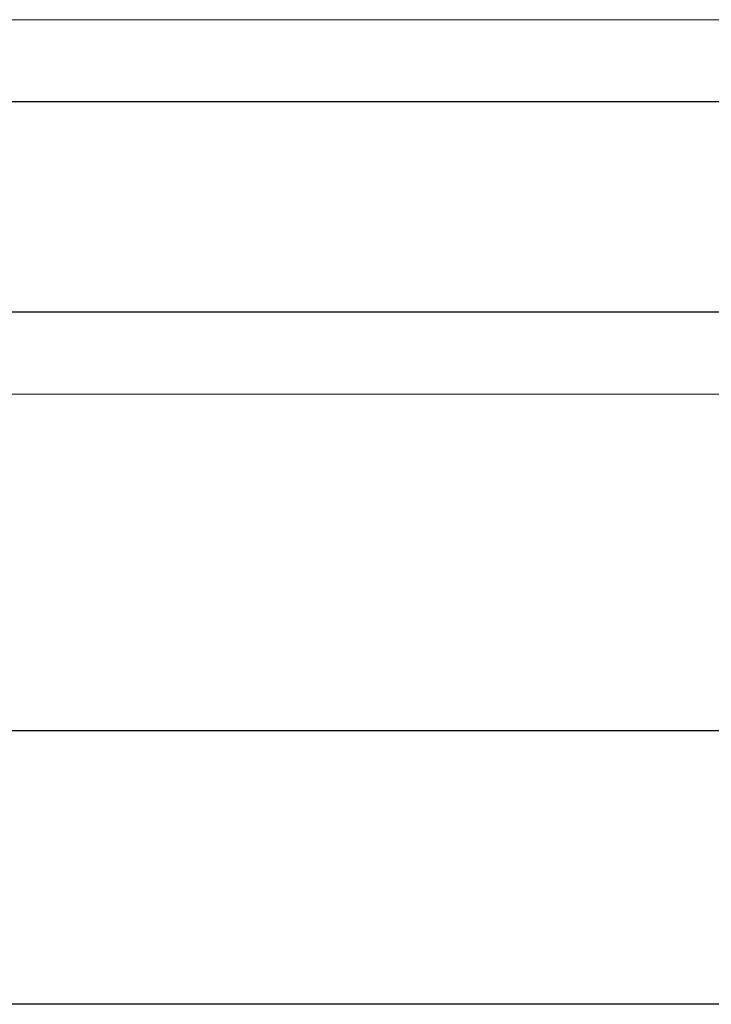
# Model space of a CAD drawing. Extents: x -89225 to 110569, y 13360 to 87647.
# Tile 185 of 256: x 25853 to 26407, y 57000 to 57788. Entities that reach past the tile are written whole.
import ezdxf

# ---------------------------------------------------------------- set-up
doc = ezdxf.new("R2010")
doc.units = 0
doc.layers.add('Beluchtingstank', color=253, linetype='Continuous')
doc.layers.add('Iv-Lines 035', color=4, linetype='Continuous')

# ---------------------------------------------------------------- blocks, each defined once
blk = doc.blocks.new('Leidingwerk beluchtingsinstallatie')
for p, q in [((1275599.8, -946511.21), (1271924.8, -946511.21)), ((1275599.8, -946679.49), (1271924.8, -946679.49)), ((1276777.19, -947014.81), (1271969.1, -947014.81)), ((1276783.69, -947233.89), (1271969.1, -947233.89))]:
    blk.add_line(p, q)

msp = doc.modelspace()

# ---------------------------------------------------------------- linework, layer by layer
at = {"layer": 'Beluchtingstank', "lineweight": 9, "ltscale": 0.01}
for p, q in [((11425.88, 57788.13), (28625.88, 57788.13)), ((11425.88, 57488.13), (28625.88, 57488.13))]:
    msp.add_line(p, q, dxfattribs=at)

# ---------------------------------------------------------------- block references
at = {"layer": 'Iv-Lines 035'}
msp.add_blockref('Leidingwerk beluchtingsinstallatie', (-1247321.42, 1004233.53), dxfattribs=at)

doc.saveas('drawing.dxf')
